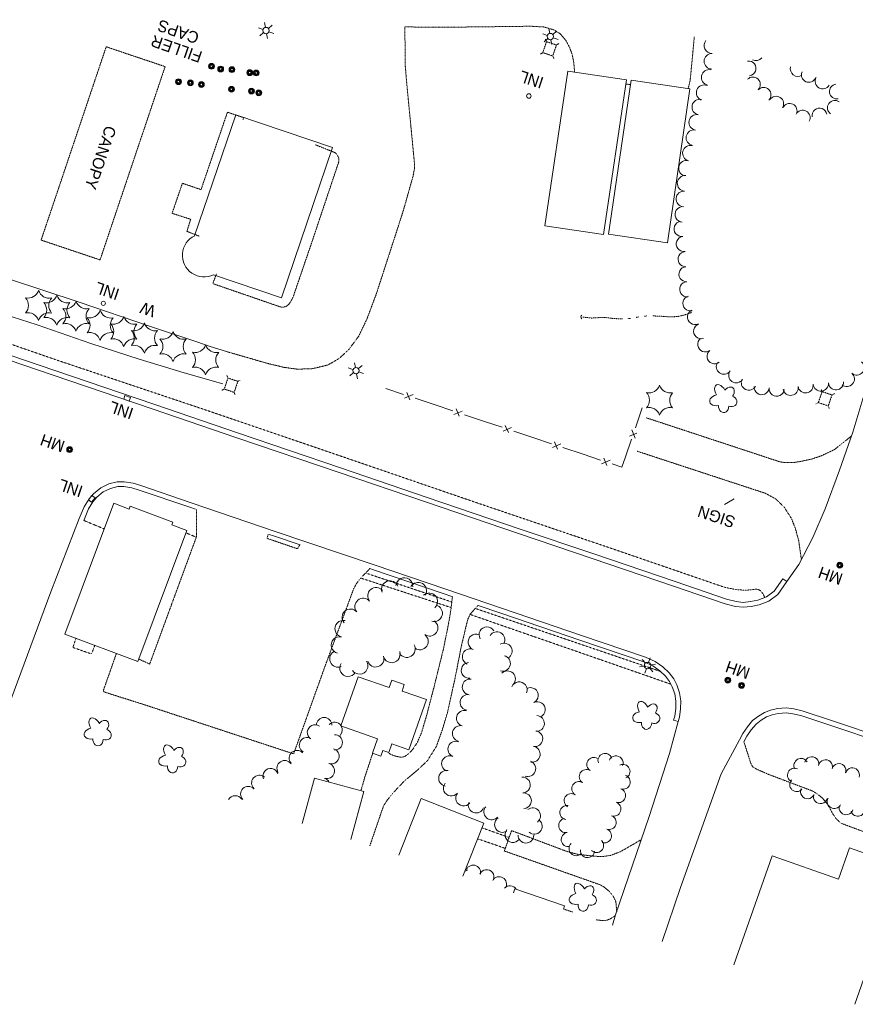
# Model space of a CAD drawing. Extents: x 189735 to 193282, y 257149 to 260388.
# Tile 29 of 31: x 192114 to 192545, y 258408 to 258916. Entities that reach past the tile are written whole.
import ezdxf
from ezdxf.enums import TextEntityAlignment as Align

# ---------------------------------------------------------------- set-up
doc = ezdxf.new("R2010")
doc.units = 0
doc.header["$MEASUREMENT"] = 0
for name, pattern in [('Wisdot3', [0.1875, 0.125, -0.0625]), ('Wisdot4', [0.28125, 0.125, -0.0625, 0.03125, -0.0625]), ('Wisdot5', [0.1, 0.05, -0.05]), ('Wisdot6', [0.375, 0.125, -0.0625, 0.03125, -0.0625, 0.03125, -0.0625])]:
    doc.linetypes.add(name, pattern=pattern)
for name, color, linetype, lineweight in [('E_BLD_Name', 241, 'Continuous', 15), ('E_DRN_Grate', 5, 'Continuous', 15), ('E_DWY', 2, 'Wisdot3', 15), ('E_LAND_Vegetation', 3, 'Continuous', 15), ('E_MISCPROP', 30, 'Continuous', 15), ('E_MISCPROP_HvyDash', 241, 'Wisdot3', 25), ('E_MISCPROP_HvyLine', 241, 'Continuous', 25), ('E_MISCPROP_Railing', 30, 'Continuous', 15), ('E_PATH_Sidewalk', 2, 'Wisdot5', 15), ('E_RDWY', 21, 'Continuous', 25), ('E_UTL_AboveGroundPipe', 30, 'Wisdot4', 15), ('E_WTR', 4, 'Wisdot6', 15)]:
    doc.layers.add(name, color=color, linetype=linetype, lineweight=lineweight)
doc.styles.add('Style-IGR_FONT_0', font='IGR_FONT_0.shx')
doc.styles.add('Style-IGR_FONT_1', font='IGR_FONT_1.shx')

# ---------------------------------------------------------------- blocks, each defined once
blk = doc.blocks.new('CULVRT')
at = {"layer": 'E_MISCPROP_Railing', "lineweight": 0}
blk.add_arc((10, 7.5), 12.5, 216.8707, 323.1309, dxfattribs=at)
blk = doc.blocks.new('PED')
at = {"layer": 'E_UTL_AboveGroundPipe', "lineweight": 13}
for p, q in [((-2.34, 2.71), (-3.29, 3.77)), ((3.06, 2.71), (4.02, 3.77)), ((-3.29, -4.35), (-2.34, -3.29)), ((4.02, -4.35), (3.06, -3.29))]:
    blk.add_line(p, q, dxfattribs=at)
at = {"layer": 'E_UTL_AboveGroundPipe', "lineweight": 13, "flags": 128}
blk.add_lwpolyline([(-2.34, -3.29), (3.06, -3.29), (3.06, 2.71), (-2.34, 2.71)], close=True, dxfattribs=at)
blk = doc.blocks.new('WAL')
at = {"layer": 'E_MISCPROP_Railing', "lineweight": 0, "style": 'Style-IGR_FONT_0'}
blk.add_text('W', height=6, rotation=360, dxfattribs=at).set_placement((-2.3, -0.01), align=Align.MIDDLE_LEFT)
blk = doc.blocks.new('INL')
at = {"layer": 'E_MISCPROP_Railing', "lineweight": 0, "style": 'Style-IGR_FONT_0'}
blk.add_text('INL', height=6, rotation=0, dxfattribs=at).set_placement((-5.79, -2.75))
blk = doc.blocks.new('CANOPY')
at = {"layer": 'E_BLD_Name', "style": 'Style-IGR_FONT_0'}
blk.add_text('CANOPY', height=6, rotation=0.0001, dxfattribs=at).set_placement((0, -3.15))
blk = doc.blocks.new('MHO')
at = {"layer": 'E_DRN_Grate', "lineweight": 0}
for centre, radius in [((0.04, -0.06), 1.5), ((0.04, -0.06), 1.22), ((0.04, -0.07), 0.968), ((0.01, -0.08), 0.605)]:
    blk.add_circle(centre, radius, dxfattribs=at)
blk = doc.blocks.new('FILLER')
at = {"layer": 'E_DRN_Grate', "lineweight": 0, "style": 'Style-IGR_FONT_0'}
for s, p in [('FILLER', (-15.52, 4.33)), ('CAPS', (-10.83, -4.33))]:
    blk.add_text(s, height=6, rotation=0, dxfattribs=at).set_placement(p, align=Align.MIDDLE_LEFT)
blk = doc.blocks.new('INLT')
at = {"layer": 'E_MISCPROP_Railing', "lineweight": 0, "flags": 128}
blk.add_lwpolyline([(3, -2), (3, 0), (0, 0), (0, -2), (3, -2)], dxfattribs=at)
blk = doc.blocks.new('INL_1')
at = {"layer": 'E_MISCPROP_Railing', "lineweight": 0, "style": 'Style-IGR_FONT_0'}
blk.add_text('INL', height=6, rotation=359.9999, dxfattribs=at).set_placement((-5.79, -2.75))
blk = doc.blocks.new('MHO_1')
at = {"layer": 'E_DRN_Grate', "lineweight": 0}
for centre, radius in [((0.04, -0.06), 1.5), ((0.04, -0.06), 1.22), ((0.04, -0.07), 0.968), ((0.01, -0.08), 0.605)]:
    blk.add_circle(centre, radius, dxfattribs=at)
blk = doc.blocks.new('MHO_2')
at = {"layer": 'E_DRN_Grate', "lineweight": 0}
for centre, radius in [((0.04, -0.06), 1.5), ((0.04, -0.06), 1.22), ((0.04, -0.07), 0.968), ((0.01, -0.08), 0.605)]:
    blk.add_circle(centre, radius, dxfattribs=at)
blk = doc.blocks.new('LTP')
at = {"layer": 'E_MISCPROP', "lineweight": 0}
for p, q in [((-1.61, 0.09), (-4.22, 0.17)), ((-0.78, 1.46), (-1.98, 3.76)), ((0.86, 1.37), (2.22, 3.6)), ((1.66, 0), (4.18, -0.06)), ((-0.86, -1.4), (-2.22, -3.59)), ((0.78, -1.44), (2.02, -3.62))]:
    blk.add_line(p, q, dxfattribs=at)
blk.add_arc((0.02, 0.01), 1.64, 0, 360, dxfattribs=at)
blk = doc.blocks.new('INL_2')
at = {"layer": 'E_MISCPROP_Railing', "lineweight": 0, "style": 'Style-IGR_FONT_0'}
blk.add_text('INL', height=6, rotation=359.9999, dxfattribs=at).set_placement((-5.79, -2.75))
blk = doc.blocks.new('LTP_1')
at = {"layer": 'E_MISCPROP', "lineweight": 0}
for p, q in [((-1.61, 0.09), (-4.22, 0.17)), ((-0.78, 1.46), (-1.98, 3.76)), ((0.86, 1.37), (2.22, 3.6)), ((1.66, 0), (4.18, -0.07)), ((-0.86, -1.4), (-2.22, -3.59)), ((0.78, -1.44), (2.02, -3.62))]:
    blk.add_line(p, q, dxfattribs=at)
blk.add_arc((0.02, 0.01), 1.64, 0, 360, dxfattribs=at)
blk = doc.blocks.new('TREE')
at = {"layer": 'E_LAND_Vegetation', "lineweight": 0}
for centre, major_axis, ratio in [((-1.07, 3.38), (0.91, -3.32), 0.782863), ((2.88, 1.66), (-3.52, -1.95), 0.691916), ((-3.74, -0.07), (3.29, -0.08), 0.832022), ((-1.48, -3.66), (1.2, 3.24), 0.716896), ((2.54, -2.64), (-3.34, 3.06), 0.560249)]:
    blk.add_ellipse(centre, major_axis=major_axis, ratio=ratio, start_param=1.570796, end_param=4.712389, dxfattribs=at)
blk = doc.blocks.new('PINEL')
at = {"layer": 'E_LAND_Vegetation', "lineweight": 0}
for centre, start, end in [((-8.23, 7.26), 275.2112, 0.9761), ((2.17, 10.66), 215.2112, 300.9761), ((10.31, 3.35), 155.2112, 240.9761), ((-10.49, -3.45), 335.2112, 60.9761), ((-2.35, -10.75), 35.2112, 120.9761), ((8.05, -7.36), 95.2112, 180.9761)]:
    blk.add_arc(centre, 5.72, start, end, dxfattribs=at)
blk = doc.blocks.new('SIGN')
at = {"layer": 'E_MISCPROP', "lineweight": 0, "style": 'Style-IGR_FONT_0'}
blk.add_text('SIGN', height=6, rotation=0, dxfattribs=at).set_placement((0, 0), align=Align.MIDDLE_LEFT)

msp = doc.modelspace()

# ---------------------------------------------------------------- linework, layer by layer
at = {"layer": 'E_DWY', "lineweight": 0, "flags": 128}
for points in [[(192220.95, 258744.75), (192242.08, 258738.64), (192250.62, 258736.59), (192257.36, 258735.68), (192264.94, 258735.9), (192273.12, 258737.79), (192279.03, 258741.21), (192284.04, 258745.88), (192289.08, 258752.67), (192293.28, 258761.46), (192298.14, 258774.37), (192311.92, 258816.84), (192317.08, 258835.08), (192317.85, 258839.04), (192317.89, 258841.75), (192313.88, 258883.28), (192313.14, 258892.07), (192312.91, 258912.35), (192333.43, 258912.17)], [(192333.43, 258912.17), (192377.81, 258912.7), (192384.56, 258912.34), (192389.87, 258910.81), (192393.12, 258908.77), (192395.85, 258905.62), (192397.91, 258901.78), (192399.23, 258898.25), (192400.07, 258894.18), (192400.44, 258889.65), (192400.38, 258889.01)], [(192459.12, 258880.52), (192460.11, 258884.49), (192461.28, 258896.43), (192462.27, 258907.22)], [(192426.89, 258882.92), (192429.32, 258882.51)], [(192229.37, 258864.58), (192229.69, 258865.5), (192221.36, 258868.34), (192207.74, 258828.37), (192198.12, 258831.64), (192192.79, 258816.15), (192202.39, 258813.06), (192200.4, 258806.82), (192207.06, 258804.24)], [(192215.75, 258784.96), (192213.78, 258779.85), (192247.74, 258768.14), (192249.13, 258767.76), (192250.54, 258767.76), (192251.83, 258768.18), (192253.08, 258769.24), (192254.28, 258771.02), (192255.32, 258773.15), (192264.48, 258799.95), (192278.81, 258842.69), (192278.78, 258844.62), (192278.12, 258846.13), (192277.35, 258847.11), (192276.76, 258847.5), (192266.81, 258851.5)], [(192543.37, 258701.19), (192534.77, 258694.27), (192527.96, 258691), (192522.87, 258689.29), (192517.09, 258688.05), (192513.07, 258687.42), (192508.73, 258687.43), (192505.87, 258688.04), (192437.33, 258710.63)], [(192432.81, 258693.33), (192498.98, 258671.6), (192504.31, 258668.69), (192508.8, 258664.28), (192512.42, 258658.58), (192514.51, 258653.22), (192516.13, 258647.25), (192517.55, 258637.44)], [(192205.4, 258663.19), (192205.34, 258649.08), (192181.24, 258583.48), (192175.61, 258586.02)], [(192258.69, 258645.01), (192257.51, 258642.96), (192241.79, 258648.35), (192242.43, 258650.53)], [(192164.09, 258588.97), (192157.31, 258569.79), (192157.67, 258569.06), (192179.46, 258562.15), (192254.82, 258537.32), (192255.32, 258537.23), (192255.57, 258537.24), (192271.36, 258581.33), (192286.59, 258622.59), (192288.21, 258625.37), (192290.22, 258627.99), (192294.87, 258632.73)], [(192304.42, 258537.88), (192304.62, 258537.46), (192305.97, 258536.68), (192308.05, 258535.95), (192309.89, 258535.49), (192311.41, 258535.38), (192312.84, 258535.76), (192314.43, 258536.8), (192316.61, 258538.9), (192319.32, 258542.91), (192321.52, 258547.97), (192324.47, 258558.15), (192328.11, 258572.21), (192332.81, 258591.18), (192335.38, 258603.87), (192336.69, 258611.55), (192337.43, 258618.23)], [(192350.68, 258613.71), (192346.68, 258609.31), (192345.23, 258606.03), (192341.99, 258592.36), (192338.68, 258575.43), (192334.94, 258558.54), (192332.21, 258549.39), (192329.14, 258540.87), (192324.49, 258533.48), (192319.51, 258528.81), (192312.65, 258523.08), (192307.37, 258517.53), (192303.88, 258513.32), (192301.85, 258510.08), (192294.84, 258489.66)], [(192632.37, 258517.83), (192629.93, 258515.02), (192627.21, 258513.59), (192624.2, 258513.01), (192621.46, 258513.06), (192605.36, 258517.87), (192603.37, 258518.37), (192601.1, 258518.53), (192598.34, 258517.73), (192595.89, 258515.69), (192594.07, 258512.53), (192584.64, 258490.58), (192582.81, 258488.58), (192580.69, 258487.51), (192578.06, 258487.18), (192574.75, 258487.67), (192541.35, 258500.02), (192537.83, 258501.36), (192535.41, 258503.7), (192533.77, 258506.09), (192532.25, 258508.96), (192530.59, 258511.67), (192528.31, 258514.33), (192525.59, 258516.5), (192523.31, 258517.91), (192500.56, 258526.51), (192494.36, 258529.23), (192492.65, 258530.29), (192491.71, 258531.48), (192491.04, 258533.47), (192489.85, 258537.22), (192487.88, 258543.26)], [(192290.24, 258518.09), (192292.32, 258525.3), (192296.31, 258537.39)], [(192434.95, 258492.8), (192424.31, 258486.69), (192419.2, 258484.71), (192414.87, 258484.04), (192411.73, 258484.22), (192407.25, 258484.64), (192402.05, 258485.23), (192396.08, 258486.88), (192367.97, 258497.47), (192364.78, 258488.4)], [(192422.25, 258455.57), (192421.8, 258460.84), (192420.26, 258463.93), (192418.11, 258466.39), (192415.58, 258468.42), (192413.57, 258469.55), (192364.24, 258486.97), (192364.78, 258488.4)], [(192399.42, 258455.45), (192394.78, 258457.05)], [(192421.61, 258453.67), (192418.98, 258451.93), (192416.64, 258451.05), (192414.04, 258451.14), (192411.67, 258451.45)]]:
    msp.add_lwpolyline(points, dxfattribs=at)
at = {"layer": 'E_LAND_Vegetation', "lineweight": 0}
for centre, radius, start, end in [((192471.4, 258902.74), 4.04, 139.8954, 271.3083), ((192471.4, 258894.62), 4.04, 89.7882, 269.7882), ((192490.3, 258890.93), 3.83, 277.5411, 97.5411), ((192494.12, 258898.76), 3.83, 241.7262, 321.6341), ((192515.66, 258890.63), 3.83, 162.9415, 303.8315), ((192469.98, 258886.3), 4.04, 77.7877, 257.7877), ((192492.5, 258882.63), 3.83, 315.8372, 135.8372), ((192521.41, 258887.58), 3.83, 156.2579, 336.2579), ((192467.38, 258878.35), 4.04, 68.3397, 248.3397), ((192528.51, 258884.23), 3.83, 149.5453, 329.5453), ((192535.9, 258879.01), 3.83, 98.4954, 278.4954), ((192498, 258877.29), 3.83, 315.8372, 135.8372), ((192504.56, 258872.73), 3.83, 327.23, 147.23), ((192465.14, 258870.98), 4.04, 78.5473, 258.5473), ((192511.48, 258869.01), 3.83, 334.1555, 154.1555), ((192534.82, 258870.58), 3.83, 53.9125, 233.9125), ((192463.56, 258863.09), 4.04, 79.5381, 259.5381), ((192518.22, 258865.49), 3.83, 332.1272, 152.1272), ((192526.9, 258866.59), 3.83, 9.9593, 189.9593), ((192462.1, 258855.15), 4.04, 79.5381, 259.5381), ((192460.29, 258847.15), 4.04, 75.4924, 255.4924), ((192458.26, 258839.33), 4.04, 75.4924, 255.4924), ((192457.55, 258831.62), 4.04, 85.4561, 265.4561), ((192456.91, 258823.57), 4.04, 85.4561, 265.4561), ((192456.36, 258815.54), 4.04, 86.1573, 266.1573), ((192455.74, 258808.06), 3.9, 97.9155, 277.9155), ((192456.81, 258800.33), 3.9, 97.9155, 277.9155), ((192457.77, 258792.46), 3.9, 93.2848, 273.2848), ((192458.22, 258784.68), 3.9, 93.2848, 273.2848), ((192458.66, 258776.9), 3.9, 93.2848, 273.2848), ((192460.25, 258769.63), 3.9, 103.829, 283.829), ((192462.68, 258762.64), 3.9, 115.206, 295.206), ((192465.83, 258755.25), 3.9, 107.1231, 287.1231), ((192467.96, 258748.45), 3.9, 127.91, 307.91), ((192472.75, 258742.31), 3.9, 127.91, 307.91), ((192477.53, 258736.95), 3.9, 145.3619, 325.3619), ((192546.04, 258736.53), 3.9, 229.8534, 49.8534), ((192483.93, 258732.52), 3.9, 145.3619, 325.3619), ((192490.43, 258728.7), 3.9, 153.0827, 333.0827), ((192535.37, 258728.89), 3.9, 184.5732, 4.5732), ((192541.02, 258730.58), 3.9, 229.8534, 49.8534), ((192497.04, 258726.39), 3.9, 174.2705, 354.2705), ((192504.79, 258725.61), 3.9, 174.2705, 354.2705), ((192512.02, 258726.02), 3.9, 189.6767, 9.6767), ((192519.7, 258727.33), 3.9, 189.6767, 9.6767), ((192527.57, 258728.21), 3.9, 185.4975, 5.4975), ((192312.64, 258623.67), 4.32, 355.4387, 175.4387), ((192298.06, 258618.68), 4.32, 40.0051, 220.0051), ((192305.2, 258622.11), 4.32, 19.994, 199.994), ((192319.78, 258621.26), 4.32, 329.7115, 149.7115), ((192291.44, 258613.12), 4.32, 40.0051, 220.0051), ((192325.46, 258615.75), 4.32, 311.4206, 131.4206), ((192284.82, 258607.57), 4.32, 40.0051, 220.0051), ((192327.97, 258609.73), 4.32, 254.3466, 74.3466), ((192281.18, 258601.67), 4.32, 76.6291, 256.6291), ((192325.65, 258602.17), 4.32, 234.6767, 54.6767), ((192355.27, 258598.54), 4.07, 30.7322, 210.7322), ((192279.18, 258593.26), 4.32, 76.6291, 256.6291), ((192320.65, 258595.12), 4.32, 234.6767, 54.6767), ((192349.63, 258594.83), 4.07, 68.3856, 248.3856), ((192360.4, 258596.07), 4.07, 330.0419, 150.0419), ((192313.92, 258591.19), 4.32, 210.7178, 30.7178), ((192364.17, 258590.15), 4.07, 299.4374, 119.4374), ((192278.45, 258586.16), 4.32, 112.7066, 292.7066), ((192297.84, 258586.23), 4.32, 198.2687, 18.2687), ((192306.16, 258588.45), 4.32, 198.9819, 18.9819), ((192346.63, 258587.26), 4.07, 68.3856, 248.3856), ((192363.31, 258583.82), 4.07, 256.0357, 76.0357), ((192283.65, 258581.35), 4.32, 147.612, 327.612), ((192289.51, 258582.56), 4.32, 213.4768, 33.4768), ((192346.11, 258580.18), 4.07, 94.365, 274.365), ((192365.87, 258575.84), 4.07, 315.2733, 135.2733), ((192346.63, 258571.67), 4.07, 82.2621, 262.2621), ((192371.93, 258570.19), 4.07, 337.9087, 157.9087), ((192377.71, 258567.22), 4.07, 296.2881, 116.2881), ((192345.53, 258563.6), 4.07, 82.2621, 262.2621), ((192381.32, 258559.92), 4.07, 296.2881, 116.2881), ((192343.59, 258555.46), 4.07, 75.1757, 255.1757), ((192380.83, 258552.8), 4.07, 266.4458, 86.4458), ((192266.55, 258548.18), 3.98, 55.3069, 235.3069), ((192271.27, 258551.91), 3.98, 359.9219, 179.9219), ((192276.68, 258549.44), 3.98, 35.6223, 135.2266), ((192276.68, 258549.44), 3.98, 315.2266, 30.378), ((192341.51, 258547.59), 4.07, 75.1757, 255.1757), ((192276.68, 258543.02), 3.98, 270.1035, 90.1035), ((192380.01, 258544.91), 4.07, 260.4214, 80.4214), ((192262.41, 258541.57), 3.98, 60.0461, 240.0461), ((192339.19, 258539.51), 4.07, 66.7941, 246.7941), ((192378.65, 258536.88), 4.07, 260.4214, 80.4214), ((192257.21, 258534.93), 3.98, 41.8359, 221.8359), ((192274.99, 258535.89), 3.98, 252.8201, 72.8201), ((192335.98, 258532.02), 4.07, 66.7941, 246.7941), ((192416.25, 258533.68), 3.67, 19.8101, 199.8101), ((192421.85, 258532.42), 3.67, 337.6356, 157.6356), ((192250.89, 258529.7), 3.98, 33.6069, 213.6069), ((192272.63, 258528.27), 3.98, 253.5772, 73.5772), ((192376.37, 258529.45), 4.07, 250.1372, 70.1372), ((192410.45, 258531.6), 3.67, 58.1203, 238.1203), ((192425.44, 258528.01), 3.67, 295.723, 115.723), ((192517.35, 258531.1), 3.65, 29.6351, 209.6351), ((192522.88, 258531.94), 3.65, 347.6185, 167.6185), ((192530.01, 258530.38), 3.65, 347.6185, 167.6185), ((192536.88, 258528.44), 3.65, 342.4803, 162.4803), ((192237.81, 258522.07), 3.98, 48.7275, 228.7275), ((192243.65, 258525.56), 3.98, 20.3231, 200.3231), ((192334.44, 258524.46), 4.07, 79.1995, 259.1995), ((192406.58, 258525.36), 3.67, 58.1203, 238.1203), ((192425.54, 258522.52), 3.67, 251.059, 71.059), ((192514.04, 258526.06), 3.65, 64.5327, 244.5327), ((192543.85, 258526.24), 3.65, 342.4803, 162.4803), ((192270.38, 258520.64), 3.98, 28.5684, 73.5772), ((192336.87, 258519.39), 4.07, 141.4191, 321.4191), ((192373.6, 258521.01), 4.07, 273.7326, 93.7326), ((192402.69, 258519.12), 3.67, 58.1203, 238.1203), ((192515.15, 258521.29), 3.65, 137.506, 317.506), ((192225.35, 258511.52), 3.98, 32.4076, 149.8063), ((192232.13, 258516.29), 3.98, 43.8319, 223.8319), ((192343.23, 258514.31), 4.07, 141.4191, 321.4191), ((192374.13, 258512.88), 4.07, 273.7326, 93.7326), ((192398.81, 258512.89), 3.67, 58.1203, 238.1203), ((192423.16, 258515.57), 3.67, 251.059, 71.059), ((192520.78, 258517.58), 3.65, 153.8371, 333.8371), ((192527.36, 258515.09), 3.65, 162.3627, 342.3627), ((192349.71, 258510.67), 4.07, 159.8486, 339.8486), ((192396.57, 258506.78), 3.67, 81.3898, 261.3898), ((192420.74, 258508.64), 3.67, 250.7214, 70.7214), ((192534.51, 258512.53), 3.65, 151.4978, 331.4978), ((192540.67, 258509.31), 3.65, 163.011, 343.011), ((192357.73, 258507.14), 4.07, 138.7305, 318.7305), ((192378.8, 258505.14), 4.07, 307.7061, 127.7061), ((192418.32, 258501.71), 3.67, 250.7214, 70.7214), ((192546.65, 258508.54), 3.65, 197.3522, 17.3522), ((192363.3, 258500.63), 4.07, 123.4737, 303.4737), ((192379.74, 258499.71), 4.07, 228.7333, 48.7333), ((192395.97, 258500.09), 3.67, 100.2539, 280.2539), ((192368.67, 258495.44), 4.07, 141.3768, 321.3768), ((192375.4, 258495.14), 4.07, 179.7213, 359.7213), ((192397.27, 258492.86), 3.67, 100.2539, 280.2539), ((192415.89, 258494.77), 3.67, 250.7214, 70.7214), ((192401.31, 258488.2), 3.67, 134.8129, 314.8129), ((192411.79, 258489.84), 3.67, 224.1586, 44.1586), ((192407.16, 258487.18), 3.67, 174.9166, 354.9166), ((192348.2, 258475.81), 3.83, 348.872, 168.872), ((192341.22, 258476.27), 3.83, 7.3039, 30.3832), ((192355.08, 258473.48), 3.83, 337.1708, 157.1708), ((192361.54, 258469.85), 3.83, 329.4778, 149.4778), ((192367.08, 258465.18), 3.83, 32.2684, 137.1852)]:
    msp.add_arc(centre, radius, start, end, dxfattribs=at)
at = {"layer": 'E_MISCPROP', "lineweight": 0}
msp.add_line((192477.8, 258665.8), (192482.87, 258668.76), dxfattribs=at)
at = {"layer": 'E_MISCPROP_HvyDash', "lineweight": 13, "flags": 128}
msp.add_lwpolyline([(192125.21, 258802.31), (192158.79, 258902.09), (192189.2, 258891.86), (192155.62, 258792.08)], close=True, dxfattribs=at)
at = {"layer": 'E_MISCPROP_HvyLine', "lineweight": 13, "flags": 128}
for points in [[(192385.21, 258809.65), (192385.21, 258809.65), (192397.08, 258889.5), (192427.21, 258885.03), (192415.34, 258805.17), (192415.34, 258805.17), (192415.34, 258805.17)], [(192418.05, 258805.35), (192429.65, 258884.83), (192429.65, 258884.83), (192460.04, 258880.39), (192448.43, 258800.91), (192448.43, 258800.91), (192448.43, 258800.91)], [(192137.42, 258598.95), (192162.69, 258666.44), (192162.69, 258666.44), (192170.64, 258663.47), (192170.64, 258663.47), (192171.2, 258664.96), (192171.2, 258664.96), (192171.2, 258664.96), (192193.19, 258656.72), (192193.19, 258656.72), (192192.66, 258655.32), (192192.66, 258655.32), (192200.47, 258652.4), (192175.16, 258584.82), (192175.16, 258584.82), (192175.16, 258584.82)], [(192324.08, 258565.09), (192314.98, 258539.17), (192314.98, 258539.17), (192306.24, 258542.24), (192304.68, 258537.78), (192301.58, 258538.87), (192301.58, 258538.87), (192300.54, 258535.91), (192300.54, 258535.91), (192296.2, 258537.43), (192298.81, 258544.89), (192298.81, 258544.89), (192298.81, 258544.89), (192279.84, 258551.54), (192279.84, 258551.54), (192288.75, 258576.93), (192288.75, 258576.93), (192304.81, 258571.29), (192304.81, 258571.29), (192306.18, 258575.2), (192306.18, 258575.2), (192312.64, 258572.94), (192311.44, 258569.52), (192311.44, 258569.52), (192324.08, 258565.09)]]:
    msp.add_lwpolyline(points, close=True, dxfattribs=at)
for points in [[(192214.18, 258784.42), (192249.19, 258772.55), (192249.19, 258772.55), (192249.19, 258772.55), (192275.51, 258850.11), (192225.64, 258867.04), (192225.64, 258867.04), (192204.44, 258804.58)], [(192259.84, 258501.11), (192266.25, 258524.63), (192266.25, 258524.63), (192266.25, 258524.63), (192291.71, 258517.68), (192291.71, 258517.68), (192284.96, 258492.89)], [(192342.85, 258473.96), (192353.59, 258501.25), (192353.59, 258501.25), (192353.59, 258501.25), (192321.26, 258513.97), (192321.26, 258513.97), (192309.78, 258484.78)], [(192545.08, 258407.81), (192551.84, 258426.98), (192551.84, 258426.98), (192557.68, 258424.92), (192565.67, 258447.55), (192559.7, 258449.66), (192559.7, 258449.66), (192559.7, 258449.66), (192569.98, 258478.81), (192569.98, 258478.81), (192542.36, 258488.55), (192536.69, 258472.48), (192536.69, 258472.48), (192536.69, 258472.48), (192502.5, 258484.54), (192502.5, 258484.54), (192482.63, 258428.24)], [(192394.76, 258456.98), (192395.34, 258458.67), (192395.34, 258458.67), (192395.34, 258458.67), (192369.73, 258467.42), (192369.73, 258467.42), (192369.04, 258465.39)]]:
    msp.add_lwpolyline(points, dxfattribs=at)
at = {"layer": 'E_MISCPROP_HvyLine', "lineweight": 13, "extrusion": (0, 0, -1)}
msp.add_ellipse((192209.32, 258794.51), major_axis=(11.17, 0.74), ratio=0.99931, start_param=1.187697, end_param=4.32931, dxfattribs=at)
at = {"layer": 'E_MISCPROP_Railing', "lineweight": 0}
for p, q in [((192312.75, 258720.7), (192317.12, 258722.52)), ((192313.89, 258723.6), (192315.47, 258719.86)), ((192338.18, 258712.22), (192342.56, 258714.05)), ((192339.32, 258715.12), (192340.91, 258711.38)), ((192363.61, 258703.74), (192367.99, 258705.57)), ((192364.75, 258706.65), (192366.34, 258702.9)), ((192431.78, 258699.98), (192429.98, 258704.37)), ((192428.88, 258701.14), (192432.64, 258702.7)), ((192389.04, 258695.27), (192393.42, 258697.09)), ((192390.18, 258698.17), (192391.77, 258694.43)), ((192414.47, 258686.79), (192418.85, 258688.62)), ((192415.61, 258689.69), (192417.2, 258685.95))]:
    msp.add_line(p, q, dxfattribs=at)
at = {"layer": 'E_MISCPROP_Railing', "lineweight": 13, "flags": 128}
for points in [[(192092.07, 258768.85), (192084.12, 258772.62), (192077.1, 258775.47), (192082.26, 258791.22), (192108.94, 258782.22), (192144.83, 258770.29), (192181.19, 258757.84), (192205.48, 258749.77), (192212.53, 258747.46), (192220.95, 258744.75)], [(192218.94, 258728.12), (192199.1, 258733.72), (192175.73, 258740.83), (192150.89, 258748.92), (192123.18, 258758.56), (192101.57, 258765.51), (192092.07, 258768.85)]]:
    msp.add_lwpolyline(points, dxfattribs=at)
at = {"layer": 'E_MISCPROP_Railing', "lineweight": 0, "flags": 128}
for points in [[(192303.13, 258725.67), (192312.22, 258722.64)], [(192318.22, 258720.63), (192328.56, 258717.19)], [(192328.56, 258717.19), (192337.65, 258714.16)], [(192431.88, 258705.46), (192435.38, 258715.77)], [(192343.65, 258712.16), (192353.99, 258708.71)], [(192353.99, 258708.71), (192363.08, 258705.68)], [(192369.09, 258703.68), (192379.42, 258700.24)], [(192379.42, 258700.24), (192388.51, 258697.21)], [(192426.75, 258690.39), (192429.84, 258699.46)], [(192394.52, 258695.2), (192404.85, 258691.76)], [(192404.85, 258691.76), (192413.94, 258688.73)], [(192419.95, 258686.73), (192424.94, 258685.06), (192426.75, 258690.39)]]:
    msp.add_lwpolyline(points, dxfattribs=at)
at = {"layer": 'E_MISCPROP_Railing', "lineweight": 0}
for centre, radius in [((192376.91, 258876.69), 1.15), ((192157.32, 258769.67), 1.04)]:
    msp.add_circle(centre, radius, dxfattribs=at)
at = {"layer": 'E_PATH_Sidewalk', "lineweight": 0, "flags": 128}
for points in [[(192498.67, 258617.82), (192497.82, 258619.62), (192496.56, 258621.2), (192495.43, 258621.85), (192494.11, 258622.2), (192491.6, 258621.74), (192488, 258621.58), (192483.78, 258621.89), (192477.84, 258623.09), (192419.67, 258643.1), (192351.3, 258666.28), (192273, 258693.15), (192211.43, 258714.17), (192133.76, 258740.22), (192073.57, 258761.04), (192069.37, 258763.37), (192066.12, 258766.49)], [(192147.24, 258657.57), (192157.75, 258653.24)], [(192205.28, 258648.93), (192200.01, 258651.16)], [(192290.12, 258627.85), (192336.81, 258612.61)], [(192337.12, 258615.5), (192292.66, 258630.47)], [(192444.84, 258579.67), (192349.27, 258612.16)], [(192346.57, 258609.07), (192410, 258587.06), (192450.25, 258573.04)], [(192143.23, 258596.78), (192141.6, 258592.01), (192151.22, 258588.66), (192152.95, 258593.13)], [(192352.67, 258498.92), (192366.73, 258493.95)], [(192350.44, 258493.26), (192364.75, 258488.3)]]:
    msp.add_lwpolyline(points, dxfattribs=at)
at = {"layer": 'E_RDWY', "lineweight": 13, "flags": 128}
for points in [[(192509.98, 258625.99), (192516.18, 258634.85), (192523.51, 258648.7), (192529.77, 258663.5), (192537.21, 258683.57), (192544.06, 258703.15), (192550.27, 258723.87), (192554.41, 258742.6), (192559.07, 258762.88), (192565.6, 258798.63), (192569.12, 258825.95), (192573.49, 258857.67), (192575.03, 258872.15)], [(192509.98, 258625.99), (192507.94, 258627.43), (192503.5, 258621.15), (192499.48, 258618.13), (192495.11, 258616.44), (192491.25, 258615.67), (192487.47, 258615.26), (192483.95, 258615.71), (192478.88, 258616.89), (192452.34, 258626), (192410.43, 258640.28), (192372.34, 258653.16), (192324.42, 258669.5), (192279.76, 258684.74), (192227.1, 258702.65), (192183.39, 258717.53), (192132.24, 258734.99), (192086.21, 258750.6), (192067.63, 258757.05)], [(192509.98, 258625.99), (192505.32, 258619.39), (192500.7, 258615.92), (192495.81, 258614.03), (192491.63, 258613.19), (192487.45, 258612.75), (192483.51, 258613.25), (192478.19, 258614.48), (192451.53, 258623.63), (192409.62, 258637.91), (192371.54, 258650.8), (192323.61, 258667.13), (192278.95, 258682.37), (192226.29, 258700.28), (192182.58, 258715.17), (192131.43, 258732.62), (192085.4, 258748.24)], [(192144.92, 258658.51), (192147.39, 258664.64), (192149.93, 258668.75), (192152.22, 258671.36), (192155.94, 258674.41), (192160.18, 258676.51), (192164.46, 258677.58), (192168.14, 258677.57), (192172.64, 258676.83), (192176.6, 258675.58), (192202.69, 258666.76), (192245.98, 258651.96), (192297.61, 258634.44), (192333.53, 258622.2), (192363.23, 258612.07), (192403.99, 258598.23), (192437.12, 258586.94), (192442.15, 258584.75), (192446.05, 258581.96), (192449.33, 258578.9), (192451.64, 258575.81), (192453.21, 258572.74), (192454.62, 258568.63), (192455.28, 258564.49), (192455.18, 258560.28), (192454.7, 258556.1), (192454, 258553.73)], [(192147.24, 258657.57), (192149.63, 258663.5), (192151.94, 258667.26), (192153.96, 258669.56), (192157.3, 258672.3), (192161.05, 258674.15), (192164.76, 258675.08), (192167.93, 258675.07), (192172.06, 258674.39), (192175.82, 258673.2), (192201.88, 258664.39), (192204.92, 258663.35)], [(192144.92, 258658.51), (192130.2, 258620.77), (192109.61, 258565.05), (192104.56, 258551.9)], [(192242.87, 258650.38), (192245.17, 258649.59), (192258.89, 258644.94)], [(192294.87, 258632.73), (192296.81, 258632.08), (192332.72, 258619.83), (192337.64, 258618.16)], [(192350.68, 258613.71), (192362.43, 258609.7), (192403.18, 258595.86), (192436.22, 258584.6), (192440.91, 258582.57), (192444.46, 258580.02), (192447.47, 258577.22), (192449.51, 258574.49), (192450.9, 258571.76), (192452.19, 258568.02), (192452.78, 258564.32), (192452.68, 258560.45), (192452.24, 258556.61), (192451.6, 258554.44), (192454, 258553.73)], [(192485.66, 258544.4), (192487.27, 258547.55), (192489.65, 258551.01), (192492.4, 258554.3), (192495.34, 258556.54), (192498.46, 258558.42), (192501.64, 258559.71), (192505.24, 258560.48), (192509.73, 258560.78), (192513.62, 258560.27), (192517.95, 258559.36), (192534.1, 258553.98), (192559.68, 258545.39)], [(192487.88, 258543.26), (192489.42, 258546.27), (192491.64, 258549.49), (192494.14, 258552.48), (192496.75, 258554.47), (192499.59, 258556.18), (192502.38, 258557.31), (192505.59, 258558), (192509.65, 258558.27), (192513.2, 258557.8), (192517.29, 258556.94), (192533.31, 258551.6), (192558.88, 258543.03), (192592.94, 258531.36), (192618.51, 258522.65), (192632.37, 258517.83)], [(192420.04, 258448.71), (192421.69, 258453.92), (192439, 258504.69), (192449.43, 258537.36), (192454, 258553.73)], [(192485.66, 258544.4), (192476.22, 258526.71), (192455.2, 258468.08), (192445.76, 258440.3)]]:
    msp.add_lwpolyline(points, dxfattribs=at)
at = {"layer": 'E_WTR', "lineweight": 0, "flags": 128}
for points in [[(192460.85, 258764.92), (192457.22, 258763.65), (192454.02, 258762.93), (192450.23, 258762.63), (192444.94, 258763.04), (192440.66, 258763.17)], [(192425.2, 258761.62), (192422.92, 258761.7), (192419.52, 258761.95), (192416.91, 258762.29), (192413.99, 258762.38), (192411.79, 258762.15), (192409.21, 258762.07), (192407.27, 258762.27), (192404.76, 258762.58)], [(192429.43, 258761.93), (192428.33, 258761.77), (192428.03, 258761.74)], [(192433.62, 258762.64), (192432.22, 258762.39)], [(192437.83, 258763.16), (192436.42, 258763.01)]]:
    msp.add_lwpolyline(points, dxfattribs=at)

# ---------------------------------------------------------------- block references
at = {"layer": 'E_BLD_Name', "lineweight": 0, "xscale": 0.999998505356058, "yscale": 0.999998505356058, "zscale": 0.999998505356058, "rotation": 251.1261699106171}
msp.add_blockref('CANOPY', (192161.48, 258860.87), dxfattribs=at)
at = {"layer": 'E_DRN_Grate', "lineweight": 0}
for name, p, xscale, yscale, zscale, rotation in [('FILLER', (192194.65, 258905.74), 1.000002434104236, 1.000002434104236, 1.000002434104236, 160.7803964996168), ('MHO', (192213.19, 258892.03), 0.9999985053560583, 0.9999985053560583, 0.9999985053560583, 251.1261689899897), ('MHO', (192217.93, 258890.64), 0.9999985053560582, 0.9999985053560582, 0.9999985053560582, 251.1261689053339), ('MHO', (192223.74, 258890.31), 0.9999985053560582, 0.9999985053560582, 0.9999985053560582, 251.1261688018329), ('MHO', (192232.96, 258888.75), 0.999998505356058, 0.999998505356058, 0.999998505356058, 251.1261686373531), ('MHO', (192236.27, 258888.59), 0.9999985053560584, 0.9999985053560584, 0.9999985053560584, 251.1261685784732), ('MHO', (192196.16, 258884.1), 0.9999985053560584, 0.9999985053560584, 0.9999985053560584, 251.1261692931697), ('MHO', (192202.31, 258883.51), 0.9999985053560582, 0.9999985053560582, 0.9999985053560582, 251.1261691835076), ('MHO', (192207.97, 258882.65), 0.9999985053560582, 0.9999985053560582, 0.9999985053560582, 251.1261690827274), ('MHO', (192223.51, 258880.19), 0.9999985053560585, 0.9999985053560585, 0.9999985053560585, 251.1261688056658), ('MHO', (192233.82, 258879.26), 0.9999985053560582, 0.9999985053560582, 0.9999985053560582, 251.1261686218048), ('MHO', (192237.6, 258878.33), 0.999998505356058, 0.999998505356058, 0.999998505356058, 251.1261685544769), ('MHO_1', (192139.94, 258694.07), 0.9999984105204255, 0.9999984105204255, 0.9999984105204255, 160.8783581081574), ('MHO_1', (192479.59, 258575.1), 0.9999984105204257, 0.9999984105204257, 0.9999984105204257, 160.8783520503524), ('MHO_1', (192486.71, 258572.38), 0.9999984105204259, 0.9999984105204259, 0.9999984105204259, 160.8783519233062)]:
    msp.add_blockref(name, p, dxfattribs=dict(at, xscale=xscale, yscale=yscale, zscale=zscale, rotation=rotation))
at = {"layer": 'E_DRN_Grate', "lineweight": 0, "rotation": 65.24672209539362}
msp.add_blockref('MHO_2', (192537.29, 258634.46), dxfattribs=at)
at = {"layer": 'E_LAND_Vegetation', "lineweight": 0}
for name, p, rotation in [('PINEL', (192123.79, 258768.56), 161.7286707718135), ('PINEL', (192133.21, 258766.14), 161.7286706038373), ('PINEL', (192143.11, 258763.02), 161.7286704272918), ('PINEL', (192155.57, 258758.33), 161.7286702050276), ('PINEL', (192167.79, 258755.08), 161.7286699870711), ('PINEL', (192178.43, 258751.72), 161.7286697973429), ('PINEL', (192193.19, 258747.33), 161.7286695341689), ('PINEL', (192209.99, 258740.47), 161.7286692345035), ('PINEL', (192444.25, 258719.64), 161.7286650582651), ('TREE', (192477.49, 258720.29), 161.7286644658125), ('TREE', (192437.7, 258556.73), 161.7286651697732), ('TREE', (192154.62, 258548.25), 161.7286702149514), ('TREE', (192193.12, 258534.29), 161.7286695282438), ('TREE', (192405, 258462.87), 161.7286657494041)]:
    msp.add_blockref(name, p, dxfattribs=dict(at, rotation=rotation))
at = {"layer": 'E_MISCPROP', "lineweight": 0}
for name, p, rotation in [('LTP_1', (192241.29, 258910.48), 161.7286686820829), ('LTP_1', (192387.99, 258907.39), 161.7286660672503), ('LTP_1', (192287.69, 258734.93), 161.7286678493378), ('SIGN', (192483.02, 258656.4), 161.7286643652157), ('LTP', (192438.14, 258582.67), 72.07821948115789)]:
    msp.add_blockref(name, p, dxfattribs=dict(at, rotation=rotation))
at = {"layer": 'E_MISCPROP_Railing', "lineweight": 0}
for name, p, rotation in [('INL_2', (192378.69, 258885.27), 161.7286662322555), ('INL', (192159.77, 258776.1), 161.0633122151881), ('WAL', (192181.67, 258765.95), 161.0633118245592)]:
    msp.add_blockref(name, p, dxfattribs=dict(at, rotation=rotation))
for name, p, xscale, yscale, zscale, rotation in [('CULVRT', (192404.26, 258763.54), 0.09201435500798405, 0.09201435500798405, 0.09201435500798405, 267.8915791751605), ('INL_1', (192167.02, 258714.57), 1.000001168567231, 1.000001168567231, 1.000001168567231, 161.1594987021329), ('INLT', (192170.68, 258719.23), 1.000001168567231, 1.000001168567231, 1.000001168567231, 161.159498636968), ('INL_1', (192140.91, 258674.36), 1.000001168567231, 1.000001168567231, 1.000001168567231, 161.1594991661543), ('INLT', (192149.59, 258668.2), 0.9999984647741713, 0.9999984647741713, 0.9999984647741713, 51.38867401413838)]:
    msp.add_blockref(name, p, dxfattribs=dict(at, xscale=xscale, yscale=yscale, zscale=zscale, rotation=rotation))
at = {"layer": 'E_UTL_AboveGroundPipe', "lineweight": 13}
for p, rotation in [((192387.87, 258900.66), 161.7286660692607), ((192223.46, 258727.01), 161.0633110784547), ((192530.07, 258720.01), 161.0633056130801)]:
    msp.add_blockref('PED', p, dxfattribs=dict(at, rotation=rotation))

# ---------------------------------------------------------------- texts
at = {"layer": 'E_DRN_Grate', "lineweight": 0, "style": 'Style-IGR_FONT_1'}
for rotation, p in [(160.8783, (192136.98, 258695.45)), (160.8782, (192538.45, 258626.98)), (160.8782, (192490.58, 258578.35))]:
    msp.add_text('MH', height=6, rotation=rotation, dxfattribs=at).set_placement(p, align=Align.MIDDLE_LEFT)

doc.saveas('drawing.dxf')
